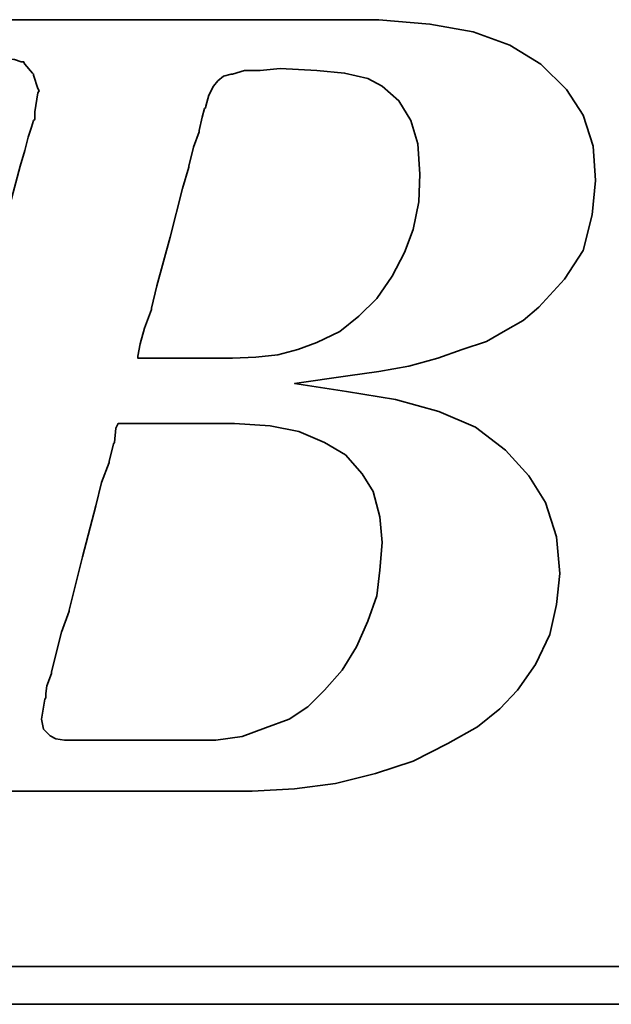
# Model space of a CAD drawing. Header units: millimetres. Extents: x -96 to 611, y -107 to 115.
# Tile 80 of 97: x 394.5 to 396.18, y 2.57 to 5.36. Entities that reach past the tile are written whole.
import ezdxf

# ---------------------------------------------------------------- set-up
doc = ezdxf.new("R2010")
doc.units = ezdxf.units.MM
doc.layers.add('DIM', color=4, linetype='Continuous')
doc.layers.add('layer 1', color=7, linetype='Continuous')

# ---------------------------------------------------------------- blocks, each defined once
blk = doc.blocks.new('TBI MOTION logo(完整正式版)')
at = {"layer": 'layer 1', "color": 22, "lineweight": 35}
for points, knots in [([(-64.65375, -6.86375), (-64.65375, -6.86375), (-64.84375, -7.29625), (-64.84375, -7.29625), (-64.84375, -7.29625), (-64.84375, -7.29625), (-64.86875, -7.34375), (-64.86875, -7.34375), (-64.86875, -7.34375), (-64.86875, -7.34375), (-64.86875, -7.36875), (-64.86875, -7.36875), (-64.86875, -7.36875), (-64.86875, -7.36875), (-65.15375, -7.65375), (-65.15375, -7.65375), (-65.15375, -7.65375), (-65.15375, -7.65375), (-65.17875, -7.65375), (-65.17875, -7.65375), (-65.17875, -7.65375), (-65.17875, -7.65375), (-65.20375, -7.67875), (-65.20375, -7.67875), (-65.20375, -7.67875), (-65.20375, -7.67875), (-65.58875, -7.87125), (-65.58875, -7.87125), (-65.58875, -7.87125), (-65.58875, -7.87125), (-65.63375, -7.87125), (-65.63375, -7.87125), (-65.63375, -7.87125), (-65.63375, -7.87125), (-65.65875, -7.89375), (-65.65875, -7.89375), (-65.65875, -7.89375), (-65.65875, -7.89375), (-66.09375, -7.94375), (-66.09375, -7.94375), (-66.09375, -7.94375), (-66.09375, -7.94375), (-66.11375, -7.94375), (-66.11375, -7.94375), (-66.11375, -7.94375), (-66.11375, -7.94375), (-66.16375, -7.94375), (-66.16375, -7.94375), (-66.16375, -7.94375), (-66.16375, -7.94375), (-66.30875, -7.94375), (-66.30875, -7.94375), (-66.30875, -7.94375), (-66.30875, -7.94375), (-66.69375, -7.94375), (-66.69375, -7.94375), (-66.69375, -7.94375), (-66.69375, -7.94375), (-67.07375, -7.94375), (-67.07375, -7.94375), (-67.07375, -7.94375), (-67.07375, -7.94375), (-67.12375, -7.94375), (-67.12375, -7.94375), (-67.12375, -7.94375), (-67.12375, -7.94375), (-67.12375, -7.96625), (-67.12375, -7.96625), (-67.12375, -7.96625), (-67.12375, -7.96625), (-67.14875, -7.99125), (-67.14875, -7.99125), (-67.14875, -7.99125), (-67.14875, -7.99125), (-67.24375, -8.34875), (-67.24375, -8.34875), (-67.24375, -8.34875), (-67.24375, -8.34875), (-67.31375, -8.68625), (-67.31375, -8.68625), (-67.31375, -8.68625), (-67.31375, -8.68625), (-67.26875, -8.68625), (-67.26875, -8.68625), (-67.26875, -8.68625), (-67.26875, -8.68625), (-67.07375, -8.68625), (-67.07375, -8.68625), (-67.07375, -8.68625), (-67.07375, -8.68625), (-66.54875, -8.68625), (-66.54875, -8.68625), (-66.54875, -8.68625), (-66.54875, -8.68625), (-65.82625, -8.68625), (-65.82625, -8.68625), (-65.82625, -8.68625), (-65.82625, -8.68625), (-65.01375, -8.68625), (-65.01375, -8.68625), (-65.01375, -8.68625), (-65.01375, -8.68625), (-64.05375, -8.68625), (-64.05375, -8.68625), (-64.05375, -8.68625), (-64.05375, -8.68625), (-62.08375, -8.68625), (-62.08375, -8.68625), (-62.08375, -8.68625), (-62.08375, -8.68625), (-60.06875, -8.68625), (-60.06875, -8.68625), (-60.06875, -8.68625), (-60.06875, -8.68625), (-59.10875, -8.68625), (-59.10875, -8.68625), (-59.10875, -8.68625), (-59.10875, -8.68625), (-58.29375, -8.68625), (-58.29375, -8.68625), (-58.29375, -8.68625), (-58.29375, -8.68625), (-57.57375, -8.68625), (-57.57375, -8.68625), (-57.57375, -8.68625), (-57.57375, -8.68625), (-57.04875, -8.68625), (-57.04875, -8.68625), (-57.04875, -8.68625), (-57.04875, -8.68625), (-56.85375, -8.68625), (-56.85375, -8.68625), (-56.85375, -8.68625), (-56.85375, -8.68625), (-56.70875, -8.68625), (-56.70875, -8.68625), (-56.70875, -8.68625), (-56.70875, -8.68625), (-56.61375, -8.68625), (-56.61375, -8.68625), (-56.61375, -8.68625), (-56.61375, -8.68625), (-56.56875, -8.68625), (-56.56875, -8.68625), (-56.56875, -8.68625), (-56.56875, -8.68625), (-55.65375, -8.63875), (-55.65375, -8.63875), (-55.65375, -8.63875), (-55.65375, -8.63875), (-54.76875, -8.51875), (-54.76875, -8.51875), (-54.76875, -8.51875), (-54.76875, -8.51875), (-53.90375, -8.30375), (-53.90375, -8.30375), (-53.90375, -8.30375), (-53.90375, -8.30375), (-53.08875, -8.03875), (-53.08875, -8.03875), (-53.08875, -8.03875), (-53.08875, -8.03875), (-52.34375, -7.65375), (-52.34375, -7.65375), (-52.34375, -7.65375), (-52.34375, -7.65375), (-51.69875, -7.29625), (-51.69875, -7.29625), (-51.69875, -7.29625), (-51.69875, -7.29625), (-51.21875, -6.91125), (-51.21875, -6.91125), (-51.21875, -6.91125), (-51.21875, -6.91125), (-50.83375, -6.50375), (-50.83375, -6.50375), (-50.83375, -6.50375), (-50.83375, -6.50375), (-50.44875, -5.94875), (-50.44875, -5.94875), (-50.44875, -5.94875), (-50.44875, -5.94875), (-50.13875, -5.30375), (-50.13875, -5.30375), (-50.13875, -5.30375), (-50.13875, -5.30375), (-49.99375, -4.65375), (-49.99375, -4.65375), (-49.99375, -4.65375), (-49.99375, -4.65375), (-49.92375, -3.98375), (-49.92375, -3.98375), (-49.92375, -3.98375), (-49.92375, -3.98375), (-49.99375, -3.19374), (-49.99375, -3.19374), (-49.99375, -3.19374), (-49.99375, -3.19374), (-50.23374, -2.44874), (-50.23374, -2.44874), (-50.23374, -2.44874), (-50.23374, -2.44874), (-50.59375, -1.87374), (-50.59375, -1.87374), (-50.59375, -1.87374), (-50.59375, -1.87374), (-51.09875, -1.31874), (-51.09875, -1.31874), (-51.09875, -1.31874), (-51.09875, -1.31874), (-51.74375, -0.81875), (-51.74375, -0.81875), (-51.74375, -0.81875), (-51.74375, -0.81875), (-52.53875, -0.48125), (-52.53875, -0.48125), (-52.53875, -0.48125), (-52.53875, -0.48125), (-53.47375, -0.21875), (-53.47375, -0.21875), (-53.47375, -0.21875), (-53.47375, -0.21875), (-54.52875, -0.04874), (-54.52875, -0.04874), (-54.52875, -0.04874), (-54.52875, -0.04874), (-55.65375, 0.12125), (-55.65375, 0.12125), (-55.65375, 0.12125), (-55.65375, 0.12125), (-54.50375, 0.28624), (-54.50375, 0.28624), (-54.50375, 0.28624), (-54.50375, 0.28624), (-53.83375, 0.38124), (-53.83375, 0.38124), (-53.83375, 0.38124), (-53.83375, 0.38124), (-53.18375, 0.50125), (-53.18375, 0.50125), (-53.18375, 0.50125), (-53.18375, 0.50125), (-52.55875, 0.66874), (-52.55875, 0.66874), (-52.55875, 0.66874), (-52.55875, 0.66874), (-52.03375, 0.86124), (-52.03375, 0.86124), (-52.03375, 0.86124), (-52.03375, 0.86124), (-51.50374, 1.03124), (-51.50374, 1.03124), (-51.50374, 1.03124), (-51.50374, 1.03124), (-51.09875, 1.27125), (-51.09875, 1.27125), (-51.09875, 1.27125), (-51.09875, 1.27125), (-50.71375, 1.48624), (-50.71375, 1.48624), (-50.71375, 1.48624), (-50.71375, 1.48624), (-50.37625, 1.77625), (-50.37625, 1.77625), (-50.37625, 1.77625), (-50.37625, 1.77625), (-49.82375, 2.37625), (-49.82375, 2.37625), (-49.82375, 2.37625), (-49.82375, 2.37625), (-49.41875, 2.99625), (-49.41875, 2.99625), (-49.41875, 2.99625), (-49.41875, 2.99625), (-49.22375, 3.76625), (-49.22375, 3.76625), (-49.22375, 3.76625), (-49.22375, 3.76625), (-49.15375, 4.50874), (-49.15375, 4.50874), (-49.15375, 4.50874), (-49.15375, 4.50874), (-49.20375, 5.25125), (-49.20375, 5.25125), (-49.20375, 5.25125), (-49.20375, 5.25125), (-49.41875, 5.92625), (-49.41875, 5.92625), (-49.41875, 5.92625), (-49.41875, 5.92625), (-49.77875, 6.47625), (-49.77875, 6.47625), (-49.77875, 6.47625), (-49.77875, 6.47625), (-50.33125, 7.02624), (-50.33125, 7.02624), (-50.33125, 7.02624), (-50.33125, 7.02624), (-51.00125, 7.43625), (-51.00125, 7.43625), (-51.00125, 7.43625), (-51.00125, 7.43625), (-51.79375, 7.72625), (-51.79375, 7.72625), (-51.79375, 7.72625), (-51.79375, 7.72625), (-52.72875, 7.89124), (-52.72875, 7.89124), (-52.72875, 7.89124), (-52.72875, 7.89124), (-53.83375, 7.98625), (-53.83375, 7.98625), (-53.83375, 7.98625), (-53.83375, 7.98625), (-53.92875, 7.98625), (-53.92875, 7.98625), (-53.92875, 7.98625), (-53.92875, 7.98625), (-54.26375, 7.98625), (-54.26375, 7.98625), (-54.26375, 7.98625), (-54.26375, 7.98625), (-54.74375, 7.98625), (-54.74375, 7.98625), (-54.74375, 7.98625), (-54.74375, 7.98625), (-55.36875, 7.98625), (-55.36875, 7.98625), (-55.36875, 7.98625), (-55.36875, 7.98625), (-56.13375, 7.98625), (-56.13375, 7.98625), (-56.13375, 7.98625), (-56.13375, 7.98625), (-56.94875, 7.98625), (-56.94875, 7.98625), (-56.94875, 7.98625), (-56.94875, 7.98625), (-58.77625, 7.98625), (-58.77625, 7.98625), (-58.77625, 7.98625), (-58.77625, 7.98625), (-60.59875, 7.98625), (-60.59875, 7.98625), (-60.59875, 7.98625), (-60.59875, 7.98625), (-61.41375, 7.98625), (-61.41375, 7.98625), (-61.41375, 7.98625), (-61.41375, 7.98625), (-62.17875, 7.98625), (-62.17875, 7.98625), (-62.17875, 7.98625), (-62.17875, 7.98625), (-62.80375, 7.98625), (-62.80375, 7.98625), (-62.80375, 7.98625), (-62.80375, 7.98625), (-63.30625, 7.98625), (-63.30625, 7.98625), (-63.30625, 7.98625), (-63.30625, 7.98625), (-63.57375, 7.98625), (-63.57375, 7.98625), (-63.57375, 7.98625), (-63.57375, 7.98625), (-63.57375, 7.96375), (-63.57375, 7.96375), (-63.57375, 7.96375), (-63.57375, 7.96375), (-63.59875, 7.94125), (-63.59875, 7.94125), (-63.59875, 7.94125), (-63.59875, 7.94125), (-63.69375, 7.55625), (-63.69375, 7.55625), (-63.69375, 7.55625), (-63.69375, 7.55625), (-63.76375, 7.24624), (-63.76375, 7.24624), (-63.76375, 7.24624), (-63.76375, 7.24624), (-63.23875, 7.24624), (-63.23875, 7.24624), (-63.23875, 7.24624), (-63.23875, 7.24624), (-62.75875, 7.24624), (-62.75875, 7.24624), (-62.75875, 7.24624), (-62.75875, 7.24624), (-62.61125, 7.24624), (-62.61125, 7.24624), (-62.61125, 7.24624), (-62.61125, 7.24624), (-62.56625, 7.24624), (-62.56625, 7.24624), (-62.56625, 7.24624), (-62.56625, 7.24624), (-62.22875, 7.24624), (-62.22875, 7.24624), (-62.22875, 7.24624), (-62.22875, 7.24624), (-62.20375, 7.24624), (-62.20375, 7.24624), (-62.20375, 7.24624), (-62.20375, 7.24624), (-62.17875, 7.21875), (-62.17875, 7.21875), (-62.17875, 7.21875), (-62.17875, 7.21875), (-61.96375, 7.17125), (-61.96375, 7.17125), (-61.96375, 7.17125), (-61.96375, 7.17125), (-61.72375, 7.12624), (-61.72375, 7.12624), (-61.72375, 7.12624), (-61.72375, 7.12624), (-61.70375, 7.12624), (-61.70375, 7.12624), (-61.70375, 7.12624), (-61.70375, 7.12624), (-61.55875, 7.07624), (-61.55875, 7.07624), (-61.55875, 7.07624), (-61.55875, 7.07624), (-61.50875, 7.07624), (-61.50875, 7.07624), (-61.50875, 7.07624), (-61.50875, 7.07624), (-61.48375, 7.02624), (-61.48375, 7.02624), (-61.48375, 7.02624), (-61.48375, 7.02624), (-61.31875, 6.83375), (-61.31875, 6.83375), (-61.31875, 6.83375), (-61.31875, 6.83375), (-61.29375, 6.81125), (-61.29375, 6.81125), (-61.29375, 6.81125), (-61.29375, 6.81125), (-61.29375, 6.78625), (-61.29375, 6.78625), (-61.29375, 6.78625), (-61.29375, 6.78625), (-61.19875, 6.50124), (-61.19875, 6.50124), (-61.19875, 6.50124), (-61.19875, 6.50124), (-61.17375, 6.45124), (-61.17375, 6.45124), (-61.17375, 6.45124), (-61.17375, 6.45124), (-61.19875, 6.40625), (-61.19875, 6.40625), (-61.19875, 6.40625), (-61.19875, 6.40625), (-61.26875, 5.99624), (-61.26875, 5.99624), (-61.26875, 5.99624), (-61.26875, 5.99624), (-61.26875, 5.85125), (-61.26875, 5.85125), (-61.26875, 5.85125), (-61.26875, 5.85125), (-61.26875, 5.82625), (-61.26875, 5.82625), (-61.26875, 5.82625), (-61.26875, 5.82625), (-61.29375, 5.80625), (-61.29375, 5.80625), (-61.29375, 5.80625), (-61.29375, 5.80625), (-61.34125, 5.66125), (-61.34125, 5.66125), (-61.34125, 5.66125), (-61.34125, 5.66125), (-61.41375, 5.44625), (-61.41375, 5.44625), (-61.41375, 5.44625), (-61.41375, 5.44625), (-61.48375, 5.15625), (-61.48375, 5.15625), (-61.48375, 5.15625), (-61.48375, 5.15625), (-61.58375, 4.82124), (-61.58375, 4.82124), (-61.58375, 4.82124), (-61.58375, 4.82124), (-61.79875, 4.00375), (-61.79875, 4.00375), (-61.79875, 4.00375), (-61.79875, 4.00375), (-62.05875, 2.99625), (-62.05875, 2.99625), (-62.05875, 2.99625), (-62.05875, 2.99625), (-62.34875, 1.91625), (-62.34875, 1.91625), (-62.34875, 1.91625), (-62.34875, 1.91625), (-62.97375, -0.41124), (-62.97375, -0.41124), (-62.97375, -0.41124), (-62.97375, -0.41124), (-63.59875, -2.75875), (-63.59875, -2.75875), (-63.59875, -2.75875), (-63.59875, -2.75875), (-63.88375, -3.86374), (-63.88375, -3.86374), (-63.88375, -3.86374), (-63.88375, -3.86374), (-64.14875, -4.82374), (-64.14875, -4.82374), (-64.14875, -4.82374), (-64.14875, -4.82374), (-64.36375, -5.64125), (-64.36375, -5.64125), (-64.36375, -5.64125), (-64.36375, -5.64125), (-64.43625, -5.97625), (-64.43625, -5.97625), (-64.43625, -5.97625), (-64.43625, -5.97625), (-64.50875, -6.28625), (-64.50875, -6.28625), (-64.50875, -6.28625), (-64.50875, -6.28625), (-64.50875, -6.30875), (-64.50875, -6.30875), (-64.50875, -6.30875), (-64.50875, -6.30875), (-64.57875, -6.50375), (-64.57875, -6.50375), (-64.57875, -6.50375), (-64.57875, -6.50375), (-64.62875, -6.69625), (-64.62875, -6.69625), (-64.62875, -6.69625), (-64.62875, -6.69625), (-64.62875, -6.76875), (-64.62875, -6.76875), (-64.62875, -6.76875), (-64.62875, -6.76875), (-64.62875, -6.81375), (-64.62875, -6.81375), (-64.62875, -6.81375), (-64.62875, -6.81375), (-64.62875, -6.83875), (-64.62875, -6.83875), (-64.62875, -6.83875), (-64.62875, -6.83875), (-64.65375, -6.86375), (-64.65375, -6.86375)], [0, 0, 0, 0, 0.00719424, 0.00719424, 0.00719424, 0.00719424, 0.01438849, 0.01438849, 0.01438849, 0.01438849, 0.02158273, 0.02158273, 0.02158273, 0.02158273, 0.02877698, 0.02877698, 0.02877698, 0.02877698, 0.03597122, 0.03597122, 0.03597122, 0.03597122, 0.04316547, 0.04316547, 0.04316547, 0.04316547, 0.05035971, 0.05035971, 0.05035971, 0.05035971, 0.05755396, 0.05755396, 0.05755396, 0.05755396, 0.0647482, 0.0647482, 0.0647482, 0.0647482, 0.07194245, 0.07194245, 0.07194245, 0.07194245, 0.07913669, 0.07913669, 0.07913669, 0.07913669, 0.08633094, 0.08633094, 0.08633094, 0.08633094, 0.09352518, 0.09352518, 0.09352518, 0.09352518, 0.10071942, 0.10071942, 0.10071942, 0.10071942, 0.10791367, 0.10791367, 0.10791367, 0.10791367, 0.11510791, 0.11510791, 0.11510791, 0.11510791, 0.12230216, 0.12230216, 0.12230216, 0.12230216, 0.1294964, 0.1294964, 0.1294964, 0.1294964, 0.13669065, 0.13669065, 0.13669065, 0.13669065, 0.14388489, 0.14388489, 0.14388489, 0.14388489, 0.15107914, 0.15107914, 0.15107914, 0.15107914, 0.15827338, 0.15827338, 0.15827338, 0.15827338, 0.16546763, 0.16546763, 0.16546763, 0.16546763, 0.17266187, 0.17266187, 0.17266187, 0.17266187, 0.17985612, 0.17985612, 0.17985612, 0.17985612, 0.18705036, 0.18705036, 0.18705036, 0.18705036, 0.1942446, 0.1942446, 0.1942446, 0.1942446, 0.20143885, 0.20143885, 0.20143885, 0.20143885, 0.20863309, 0.20863309, 0.20863309, 0.20863309, 0.21582734, 0.21582734, 0.21582734, 0.21582734, 0.22302158, 0.22302158, 0.22302158, 0.22302158, 0.23021583, 0.23021583, 0.23021583, 0.23021583, 0.23741007, 0.23741007, 0.23741007, 0.23741007, 0.24460432, 0.24460432, 0.24460432, 0.24460432, 0.25179856, 0.25179856, 0.25179856, 0.25179856, 0.25899281, 0.25899281, 0.25899281, 0.25899281, 0.26618705, 0.26618705, 0.26618705, 0.26618705, 0.27338129, 0.27338129, 0.27338129, 0.27338129, 0.28057554, 0.28057554, 0.28057554, 0.28057554, 0.28776978, 0.28776978, 0.28776978, 0.28776978, 0.29496403, 0.29496403, 0.29496403, 0.29496403, 0.30215827, 0.30215827, 0.30215827, 0.30215827, 0.30935252, 0.30935252, 0.30935252, 0.30935252, 0.31654676, 0.31654676, 0.31654676, 0.31654676, 0.32374101, 0.32374101, 0.32374101, 0.32374101, 0.33093525, 0.33093525, 0.33093525, 0.33093525, 0.3381295, 0.3381295, 0.3381295, 0.3381295, 0.34532374, 0.34532374, 0.34532374, 0.34532374, 0.35251799, 0.35251799, 0.35251799, 0.35251799, 0.35971223, 0.35971223, 0.35971223, 0.35971223, 0.36690647, 0.36690647, 0.36690647, 0.36690647, 0.37410072, 0.37410072, 0.37410072, 0.37410072, 0.38129496, 0.38129496, 0.38129496, 0.38129496, 0.38848921, 0.38848921, 0.38848921, 0.38848921, 0.39568345, 0.39568345, 0.39568345, 0.39568345, 0.4028777, 0.4028777, 0.4028777, 0.4028777, 0.41007194, 0.41007194, 0.41007194, 0.41007194, 0.41726619, 0.41726619, 0.41726619, 0.41726619, 0.42446043, 0.42446043, 0.42446043, 0.42446043, 0.43165468, 0.43165468, 0.43165468, 0.43165468, 0.43884892, 0.43884892, 0.43884892, 0.43884892, 0.44604317, 0.44604317, 0.44604317, 0.44604317, 0.45323741, 0.45323741, 0.45323741, 0.45323741, 0.46043165, 0.46043165, 0.46043165, 0.46043165, 0.4676259, 0.4676259, 0.4676259, 0.4676259, 0.47482014, 0.47482014, 0.47482014, 0.47482014, 0.48201439, 0.48201439, 0.48201439, 0.48201439, 0.48920863, 0.48920863, 0.48920863, 0.48920863, 0.49640288, 0.49640288, 0.49640288, 0.49640288, 0.50359712, 0.50359712, 0.50359712, 0.50359712, 0.51079137, 0.51079137, 0.51079137, 0.51079137, 0.51798561, 0.51798561, 0.51798561, 0.51798561, 0.52517986, 0.52517986, 0.52517986, 0.52517986, 0.5323741, 0.5323741, 0.5323741, 0.5323741, 0.53956835, 0.53956835, 0.53956835, 0.53956835, 0.54676259, 0.54676259, 0.54676259, 0.54676259, 0.55395683, 0.55395683, 0.55395683, 0.55395683, 0.56115108, 0.56115108, 0.56115108, 0.56115108, 0.56834532, 0.56834532, 0.56834532, 0.56834532, 0.57553957, 0.57553957, 0.57553957, 0.57553957, 0.58273381, 0.58273381, 0.58273381, 0.58273381, 0.58992806, 0.58992806, 0.58992806, 0.58992806, 0.5971223, 0.5971223, 0.5971223, 0.5971223, 0.60431655, 0.60431655, 0.60431655, 0.60431655, 0.61151079, 0.61151079, 0.61151079, 0.61151079, 0.61870504, 0.61870504, 0.61870504, 0.61870504, 0.62589928, 0.62589928, 0.62589928, 0.62589928, 0.63309353, 0.63309353, 0.63309353, 0.63309353, 0.64028777, 0.64028777, 0.64028777, 0.64028777, 0.64748201, 0.64748201, 0.64748201, 0.64748201, 0.65467626, 0.65467626, 0.65467626, 0.65467626, 0.6618705, 0.6618705, 0.6618705, 0.6618705, 0.66906475, 0.66906475, 0.66906475, 0.66906475, 0.67625899, 0.67625899, 0.67625899, 0.67625899, 0.68345324, 0.68345324, 0.68345324, 0.68345324, 0.69064748, 0.69064748, 0.69064748, 0.69064748, 0.69784173, 0.69784173, 0.69784173, 0.69784173, 0.70503597, 0.70503597, 0.70503597, 0.70503597, 0.71223022, 0.71223022, 0.71223022, 0.71223022, 0.71942446, 0.71942446, 0.71942446, 0.71942446, 0.72661871, 0.72661871, 0.72661871, 0.72661871, 0.73381295, 0.73381295, 0.73381295, 0.73381295, 0.74100719, 0.74100719, 0.74100719, 0.74100719, 0.74820144, 0.74820144, 0.74820144, 0.74820144, 0.75539568, 0.75539568, 0.75539568, 0.75539568, 0.76258993, 0.76258993, 0.76258993, 0.76258993, 0.76978417, 0.76978417, 0.76978417, 0.76978417, 0.77697842, 0.77697842, 0.77697842, 0.77697842, 0.78417266, 0.78417266, 0.78417266, 0.78417266, 0.79136691, 0.79136691, 0.79136691, 0.79136691, 0.79856115, 0.79856115, 0.79856115, 0.79856115, 0.8057554, 0.8057554, 0.8057554, 0.8057554, 0.81294964, 0.81294964, 0.81294964, 0.81294964, 0.82014388, 0.82014388, 0.82014388, 0.82014388, 0.82733813, 0.82733813, 0.82733813, 0.82733813, 0.83453237, 0.83453237, 0.83453237, 0.83453237, 0.84172662, 0.84172662, 0.84172662, 0.84172662, 0.84892086, 0.84892086, 0.84892086, 0.84892086, 0.85611511, 0.85611511, 0.85611511, 0.85611511, 0.86330935, 0.86330935, 0.86330935, 0.86330935, 0.8705036, 0.8705036, 0.8705036, 0.8705036, 0.87769784, 0.87769784, 0.87769784, 0.87769784, 0.88489209, 0.88489209, 0.88489209, 0.88489209, 0.89208633, 0.89208633, 0.89208633, 0.89208633, 0.89928058, 0.89928058, 0.89928058, 0.89928058, 0.90647482, 0.90647482, 0.90647482, 0.90647482, 0.91366906, 0.91366906, 0.91366906, 0.91366906, 0.92086331, 0.92086331, 0.92086331, 0.92086331, 0.92805755, 0.92805755, 0.92805755, 0.92805755, 0.9352518, 0.9352518, 0.9352518, 0.9352518, 0.94244604, 0.94244604, 0.94244604, 0.94244604, 0.94964029, 0.94964029, 0.94964029, 0.94964029, 0.95683453, 0.95683453, 0.95683453, 0.95683453, 0.96402878, 0.96402878, 0.96402878, 0.96402878, 0.97122302, 0.97122302, 0.97122302, 0.97122302, 0.97841727, 0.97841727, 0.97841727, 0.97841727, 0.98561151, 0.98561151, 0.98561151, 0.98561151, 0.99280576, 0.99280576, 0.99280576, 0.99280576, 1, 1, 1, 1]), ([(-57.50375, 6.35625), (-57.50375, 6.35625), (-57.57375, 6.11625), (-57.57375, 6.11625), (-57.57375, 6.11625), (-57.57375, 6.11625), (-57.57375, 6.09125), (-57.57375, 6.09125), (-57.57375, 6.09125), (-57.57375, 6.09125), (-57.59875, 6.06625), (-57.59875, 6.06625), (-57.59875, 6.06625), (-57.59875, 6.06625), (-57.64875, 5.87625), (-57.64875, 5.87625), (-57.64875, 5.87625), (-57.64875, 5.87625), (-57.71875, 5.58875), (-57.71875, 5.58875), (-57.71875, 5.58875), (-57.71875, 5.58875), (-57.71875, 5.56625), (-57.71875, 5.56625), (-57.71875, 5.56625), (-57.71875, 5.56625), (-57.83875, 5.23125), (-57.83875, 5.23125), (-57.83875, 5.23125), (-57.83875, 5.23125), (-57.93625, 4.82124), (-57.93625, 4.82124), (-57.93625, 4.82124), (-57.93625, 4.82124), (-57.93625, 4.79624), (-57.93625, 4.79624), (-57.93625, 4.79624), (-57.93625, 4.79624), (-58.07875, 4.34125), (-58.07875, 4.34125), (-58.07875, 4.34125), (-58.07875, 4.34125), (-58.34375, 3.28625), (-58.34375, 3.28625), (-58.34375, 3.28625), (-58.34375, 3.28625), (-58.62875, 2.23124), (-58.62875, 2.23124), (-58.62875, 2.23124), (-58.62875, 2.23124), (-58.74875, 1.75125), (-58.74875, 1.75125), (-58.74875, 1.75125), (-58.74875, 1.75125), (-58.74875, 1.72625), (-58.74875, 1.72625), (-58.74875, 1.72625), (-58.74875, 1.72625), (-58.89375, 1.31625), (-58.89375, 1.31625), (-58.89375, 1.31625), (-58.89375, 1.31625), (-58.98875, 0.98124), (-58.98875, 0.98124), (-58.98875, 0.98124), (-58.98875, 0.98124), (-59.03875, 0.71625), (-59.03875, 0.71625), (-59.03875, 0.71625), (-59.03875, 0.71625), (-59.03875, 0.66874), (-59.03875, 0.66874), (-59.03875, 0.66874), (-59.03875, 0.66874), (-58.91875, 0.66874), (-58.91875, 0.66874), (-58.91875, 0.66874), (-58.91875, 0.66874), (-58.53375, 0.66874), (-58.53375, 0.66874), (-58.53375, 0.66874), (-58.53375, 0.66874), (-58.10375, 0.66874), (-58.10375, 0.66874), (-58.10375, 0.66874), (-58.10375, 0.66874), (-57.66875, 0.66874), (-57.66875, 0.66874), (-57.66875, 0.66874), (-57.66875, 0.66874), (-57.33375, 0.66874), (-57.33375, 0.66874), (-57.33375, 0.66874), (-57.33375, 0.66874), (-57.09375, 0.66874), (-57.09375, 0.66874), (-57.09375, 0.66874), (-57.09375, 0.66874), (-56.99875, 0.66874), (-56.99875, 0.66874), (-56.99875, 0.66874), (-56.99875, 0.66874), (-56.49375, 0.69374), (-56.49375, 0.69374), (-56.49375, 0.69374), (-56.49375, 0.69374), (-56.01375, 0.74374), (-56.01375, 0.74374), (-56.01375, 0.74374), (-56.01375, 0.74374), (-55.58375, 0.86124), (-55.58375, 0.86124), (-55.58375, 0.86124), (-55.58375, 0.86124), (-55.17375, 1.00624), (-55.17375, 1.00624), (-55.17375, 1.00624), (-55.17375, 1.00624), (-54.67375, 1.24625), (-54.67375, 1.24625), (-54.67375, 1.24625), (-54.67375, 1.24625), (-54.26375, 1.58124), (-54.26375, 1.58124), (-54.26375, 1.58124), (-54.26375, 1.58124), (-53.87875, 1.96374), (-53.87875, 1.96374), (-53.87875, 1.96374), (-53.87875, 1.96374), (-53.54375, 2.44625), (-53.54375, 2.44625), (-53.54375, 2.44625), (-53.54375, 2.44625), (-53.27875, 2.95125), (-53.27875, 2.95125), (-53.27875, 2.95125), (-53.27875, 2.95125), (-53.08875, 3.45124), (-53.08875, 3.45124), (-53.08875, 3.45124), (-53.08875, 3.45124), (-52.96875, 4.05124), (-52.96875, 4.05124), (-52.96875, 4.05124), (-52.96875, 4.05124), (-52.94375, 4.65125), (-52.94375, 4.65125), (-52.94375, 4.65125), (-52.94375, 4.65125), (-52.99375, 5.30125), (-52.99375, 5.30125), (-52.99375, 5.30125), (-52.99375, 5.30125), (-53.13875, 5.80625), (-53.13875, 5.80625), (-53.13875, 5.80625), (-53.13875, 5.80625), (-53.39875, 6.23625), (-53.39875, 6.23625), (-53.39875, 6.23625), (-53.39875, 6.23625), (-53.75875, 6.54875), (-53.75875, 6.54875), (-53.75875, 6.54875), (-53.75875, 6.54875), (-54.07375, 6.71625), (-54.07375, 6.71625), (-54.07375, 6.71625), (-54.07375, 6.71625), (-54.57375, 6.83375), (-54.57375, 6.83375), (-54.57375, 6.83375), (-54.57375, 6.83375), (-55.17375, 6.88625), (-55.17375, 6.88625), (-55.17375, 6.88625), (-55.17375, 6.88625), (-55.96875, 6.93125), (-55.96875, 6.93125), (-55.96875, 6.93125), (-55.96875, 6.93125), (-56.39875, 6.88625), (-56.39875, 6.88625), (-56.39875, 6.88625), (-56.39875, 6.88625), (-56.42125, 6.88625), (-56.42125, 6.88625), (-56.42125, 6.88625), (-56.42125, 6.88625), (-56.73375, 6.88625), (-56.73375, 6.88625), (-56.73375, 6.88625), (-56.73375, 6.88625), (-56.99875, 6.81125), (-56.99875, 6.81125), (-56.99875, 6.81125), (-56.99875, 6.81125), (-57.02375, 6.81125), (-57.02375, 6.81125), (-57.02375, 6.81125), (-57.02375, 6.81125), (-57.18875, 6.76625), (-57.18875, 6.76625), (-57.18875, 6.76625), (-57.18875, 6.76625), (-57.30875, 6.66625), (-57.30875, 6.66625), (-57.30875, 6.66625), (-57.30875, 6.66625), (-57.40875, 6.54875), (-57.40875, 6.54875), (-57.40875, 6.54875), (-57.40875, 6.54875), (-57.50375, 6.35625), (-57.50375, 6.35625)], [0, 0, 0, 0, 0.01851852, 0.01851852, 0.01851852, 0.01851852, 0.03703704, 0.03703704, 0.03703704, 0.03703704, 0.05555556, 0.05555556, 0.05555556, 0.05555556, 0.07407407, 0.07407407, 0.07407407, 0.07407407, 0.09259259, 0.09259259, 0.09259259, 0.09259259, 0.11111111, 0.11111111, 0.11111111, 0.11111111, 0.12962963, 0.12962963, 0.12962963, 0.12962963, 0.14814815, 0.14814815, 0.14814815, 0.14814815, 0.16666667, 0.16666667, 0.16666667, 0.16666667, 0.18518519, 0.18518519, 0.18518519, 0.18518519, 0.2037037, 0.2037037, 0.2037037, 0.2037037, 0.22222222, 0.22222222, 0.22222222, 0.22222222, 0.24074074, 0.24074074, 0.24074074, 0.24074074, 0.25925926, 0.25925926, 0.25925926, 0.25925926, 0.27777778, 0.27777778, 0.27777778, 0.27777778, 0.2962963, 0.2962963, 0.2962963, 0.2962963, 0.31481481, 0.31481481, 0.31481481, 0.31481481, 0.33333333, 0.33333333, 0.33333333, 0.33333333, 0.35185185, 0.35185185, 0.35185185, 0.35185185, 0.37037037, 0.37037037, 0.37037037, 0.37037037, 0.38888889, 0.38888889, 0.38888889, 0.38888889, 0.40740741, 0.40740741, 0.40740741, 0.40740741, 0.42592593, 0.42592593, 0.42592593, 0.42592593, 0.44444444, 0.44444444, 0.44444444, 0.44444444, 0.46296296, 0.46296296, 0.46296296, 0.46296296, 0.48148148, 0.48148148, 0.48148148, 0.48148148, 0.5, 0.5, 0.5, 0.5, 0.51851852, 0.51851852, 0.51851852, 0.51851852, 0.53703704, 0.53703704, 0.53703704, 0.53703704, 0.55555556, 0.55555556, 0.55555556, 0.55555556, 0.57407407, 0.57407407, 0.57407407, 0.57407407, 0.59259259, 0.59259259, 0.59259259, 0.59259259, 0.61111111, 0.61111111, 0.61111111, 0.61111111, 0.62962963, 0.62962963, 0.62962963, 0.62962963, 0.64814815, 0.64814815, 0.64814815, 0.64814815, 0.66666667, 0.66666667, 0.66666667, 0.66666667, 0.68518519, 0.68518519, 0.68518519, 0.68518519, 0.7037037, 0.7037037, 0.7037037, 0.7037037, 0.72222222, 0.72222222, 0.72222222, 0.72222222, 0.74074074, 0.74074074, 0.74074074, 0.74074074, 0.75925926, 0.75925926, 0.75925926, 0.75925926, 0.77777778, 0.77777778, 0.77777778, 0.77777778, 0.7962963, 0.7962963, 0.7962963, 0.7962963, 0.81481481, 0.81481481, 0.81481481, 0.81481481, 0.83333333, 0.83333333, 0.83333333, 0.83333333, 0.85185185, 0.85185185, 0.85185185, 0.85185185, 0.87037037, 0.87037037, 0.87037037, 0.87037037, 0.88888889, 0.88888889, 0.88888889, 0.88888889, 0.90740741, 0.90740741, 0.90740741, 0.90740741, 0.92592593, 0.92592593, 0.92592593, 0.92592593, 0.94444444, 0.94444444, 0.94444444, 0.94444444, 0.96296296, 0.96296296, 0.96296296, 0.96296296, 0.98148148, 0.98148148, 0.98148148, 0.98148148, 1, 1, 1, 1]), ([(-61.03125, -6.57375), (-61.03125, -6.57375), (-61.03125, -6.67125), (-61.03125, -6.67125), (-61.03125, -6.67125), (-61.03125, -6.67125), (-61.05375, -6.69625), (-61.05375, -6.69625), (-61.05375, -6.69625), (-61.05375, -6.69625), (-61.12375, -7.12875), (-61.12375, -7.12875), (-61.12375, -7.12875), (-61.12375, -7.12875), (-61.07875, -7.34375), (-61.07875, -7.34375), (-61.07875, -7.34375), (-61.07875, -7.34375), (-60.93375, -7.48875), (-60.93375, -7.48875), (-60.93375, -7.48875), (-60.93375, -7.48875), (-60.81375, -7.55625), (-60.81375, -7.55625), (-60.81375, -7.55625), (-60.81375, -7.55625), (-60.62375, -7.58375), (-60.62375, -7.58375), (-60.62375, -7.58375), (-60.62375, -7.58375), (-60.30875, -7.58375), (-60.30875, -7.58375), (-60.30875, -7.58375), (-60.30875, -7.58375), (-59.97375, -7.58375), (-59.97375, -7.58375), (-59.97375, -7.58375), (-59.97375, -7.58375), (-59.87875, -7.58375), (-59.87875, -7.58375), (-59.87875, -7.58375), (-59.87875, -7.58375), (-59.63625, -7.58375), (-59.63625, -7.58375), (-59.63625, -7.58375), (-59.63625, -7.58375), (-58.96875, -7.58375), (-58.96875, -7.58375), (-58.96875, -7.58375), (-58.96875, -7.58375), (-58.29375, -7.58375), (-58.29375, -7.58375), (-58.29375, -7.58375), (-58.29375, -7.58375), (-58.05375, -7.58375), (-58.05375, -7.58375), (-58.05375, -7.58375), (-58.05375, -7.58375), (-57.98375, -7.58375), (-57.98375, -7.58375), (-57.98375, -7.58375), (-57.98375, -7.58375), (-57.35875, -7.58375), (-57.35875, -7.58375), (-57.35875, -7.58375), (-57.35875, -7.58375), (-56.78375, -7.50875), (-56.78375, -7.50875), (-56.78375, -7.50875), (-56.78375, -7.50875), (-56.27875, -7.31875), (-56.27875, -7.31875), (-56.27875, -7.31875), (-56.27875, -7.31875), (-55.77375, -7.12875), (-55.77375, -7.12875), (-55.77375, -7.12875), (-55.77375, -7.12875), (-55.36875, -6.86375), (-55.36875, -6.86375), (-55.36875, -6.86375), (-55.36875, -6.86375), (-55.00875, -6.50375), (-55.00875, -6.50375), (-55.00875, -6.50375), (-55.00875, -6.50375), (-54.62375, -6.06875), (-54.62375, -6.06875), (-54.62375, -6.06875), (-54.62375, -6.06875), (-54.31375, -5.56875), (-54.31375, -5.56875), (-54.31375, -5.56875), (-54.31375, -5.56875), (-54.07375, -5.01625), (-54.07375, -5.01625), (-54.07375, -5.01625), (-54.07375, -5.01625), (-53.87875, -4.46374), (-53.87875, -4.46374), (-53.87875, -4.46374), (-53.87875, -4.46374), (-53.80875, -3.91375), (-53.80875, -3.91375), (-53.80875, -3.91375), (-53.80875, -3.91375), (-53.75875, -3.31375), (-53.75875, -3.31375), (-53.75875, -3.31375), (-53.75875, -3.31375), (-53.80875, -2.75875), (-53.80875, -2.75875), (-53.80875, -2.75875), (-53.80875, -2.75875), (-53.95375, -2.20875), (-53.95375, -2.20875), (-53.95375, -2.20875), (-53.95375, -2.20875), (-54.19375, -1.82625), (-54.19375, -1.82625), (-54.19375, -1.82625), (-54.19375, -1.82625), (-54.55375, -1.41875), (-54.55375, -1.41875), (-54.55375, -1.41875), (-54.55375, -1.41875), (-55.00875, -1.15125), (-55.00875, -1.15125), (-55.00875, -1.15125), (-55.00875, -1.15125), (-55.56125, -0.91375), (-55.56125, -0.91375), (-55.56125, -0.91375), (-55.56125, -0.91375), (-56.18125, -0.79375), (-56.18125, -0.79375), (-56.18125, -0.79375), (-56.18125, -0.79375), (-56.94875, -0.74374), (-56.94875, -0.74374), (-56.94875, -0.74374), (-56.94875, -0.74374), (-56.99875, -0.74374), (-56.99875, -0.74374), (-56.99875, -0.74374), (-56.99875, -0.74374), (-57.09375, -0.74374), (-57.09375, -0.74374), (-57.09375, -0.74374), (-57.09375, -0.74374), (-57.38375, -0.74374), (-57.38375, -0.74374), (-57.38375, -0.74374), (-57.38375, -0.74374), (-57.76875, -0.74374), (-57.76875, -0.74374), (-57.76875, -0.74374), (-57.76875, -0.74374), (-58.24625, -0.74374), (-58.24625, -0.74374), (-58.24625, -0.74374), (-58.24625, -0.74374), (-58.72875, -0.74374), (-58.72875, -0.74374), (-58.72875, -0.74374), (-58.72875, -0.74374), (-59.20875, -0.74374), (-59.20875, -0.74374), (-59.20875, -0.74374), (-59.20875, -0.74374), (-59.46875, -0.74374), (-59.46875, -0.74374), (-59.46875, -0.74374), (-59.46875, -0.74374), (-59.51625, -0.83875), (-59.51625, -0.83875), (-59.51625, -0.83875), (-59.51625, -0.83875), (-59.54375, -1.15125), (-59.54375, -1.15125), (-59.54375, -1.15125), (-59.54375, -1.15125), (-59.56375, -1.17874), (-59.56375, -1.17874), (-59.56375, -1.17874), (-59.56375, -1.17874), (-59.66375, -1.55875), (-59.66375, -1.55875), (-59.66375, -1.55875), (-59.66375, -1.55875), (-59.66375, -1.58375), (-59.66375, -1.58375), (-59.66375, -1.58375), (-59.66375, -1.58375), (-59.82875, -2.01874), (-59.82875, -2.01874), (-59.82875, -2.01874), (-59.82875, -2.01874), (-59.94875, -2.52125), (-59.94875, -2.52125), (-59.94875, -2.52125), (-59.94875, -2.52125), (-60.23875, -3.62375), (-60.23875, -3.62375), (-60.23875, -3.62375), (-60.23875, -3.62375), (-60.52375, -4.77624), (-60.52375, -4.77624), (-60.52375, -4.77624), (-60.52375, -4.77624), (-60.52375, -4.79874), (-60.52375, -4.79874), (-60.52375, -4.79874), (-60.52375, -4.79874), (-60.69125, -5.25375), (-60.69125, -5.25375), (-60.69125, -5.25375), (-60.69125, -5.25375), (-60.81375, -5.73625), (-60.81375, -5.73625), (-60.81375, -5.73625), (-60.81375, -5.73625), (-60.90875, -6.11875), (-60.90875, -6.11875), (-60.90875, -6.11875), (-60.90875, -6.11875), (-60.90875, -6.14375), (-60.90875, -6.14375), (-60.90875, -6.14375), (-60.90875, -6.14375), (-61.00375, -6.40875), (-61.00375, -6.40875), (-61.00375, -6.40875), (-61.00375, -6.40875), (-61.03125, -6.57375), (-61.03125, -6.57375)], [0, 0, 0, 0, 0.01694915, 0.01694915, 0.01694915, 0.01694915, 0.03389831, 0.03389831, 0.03389831, 0.03389831, 0.05084746, 0.05084746, 0.05084746, 0.05084746, 0.06779661, 0.06779661, 0.06779661, 0.06779661, 0.08474576, 0.08474576, 0.08474576, 0.08474576, 0.10169492, 0.10169492, 0.10169492, 0.10169492, 0.11864407, 0.11864407, 0.11864407, 0.11864407, 0.13559322, 0.13559322, 0.13559322, 0.13559322, 0.15254237, 0.15254237, 0.15254237, 0.15254237, 0.16949153, 0.16949153, 0.16949153, 0.16949153, 0.18644068, 0.18644068, 0.18644068, 0.18644068, 0.20338983, 0.20338983, 0.20338983, 0.20338983, 0.22033898, 0.22033898, 0.22033898, 0.22033898, 0.23728814, 0.23728814, 0.23728814, 0.23728814, 0.25423729, 0.25423729, 0.25423729, 0.25423729, 0.27118644, 0.27118644, 0.27118644, 0.27118644, 0.28813559, 0.28813559, 0.28813559, 0.28813559, 0.30508475, 0.30508475, 0.30508475, 0.30508475, 0.3220339, 0.3220339, 0.3220339, 0.3220339, 0.33898305, 0.33898305, 0.33898305, 0.33898305, 0.3559322, 0.3559322, 0.3559322, 0.3559322, 0.37288136, 0.37288136, 0.37288136, 0.37288136, 0.38983051, 0.38983051, 0.38983051, 0.38983051, 0.40677966, 0.40677966, 0.40677966, 0.40677966, 0.42372881, 0.42372881, 0.42372881, 0.42372881, 0.44067797, 0.44067797, 0.44067797, 0.44067797, 0.45762712, 0.45762712, 0.45762712, 0.45762712, 0.47457627, 0.47457627, 0.47457627, 0.47457627, 0.49152542, 0.49152542, 0.49152542, 0.49152542, 0.50847458, 0.50847458, 0.50847458, 0.50847458, 0.52542373, 0.52542373, 0.52542373, 0.52542373, 0.54237288, 0.54237288, 0.54237288, 0.54237288, 0.55932203, 0.55932203, 0.55932203, 0.55932203, 0.57627119, 0.57627119, 0.57627119, 0.57627119, 0.59322034, 0.59322034, 0.59322034, 0.59322034, 0.61016949, 0.61016949, 0.61016949, 0.61016949, 0.62711864, 0.62711864, 0.62711864, 0.62711864, 0.6440678, 0.6440678, 0.6440678, 0.6440678, 0.66101695, 0.66101695, 0.66101695, 0.66101695, 0.6779661, 0.6779661, 0.6779661, 0.6779661, 0.69491525, 0.69491525, 0.69491525, 0.69491525, 0.71186441, 0.71186441, 0.71186441, 0.71186441, 0.72881356, 0.72881356, 0.72881356, 0.72881356, 0.74576271, 0.74576271, 0.74576271, 0.74576271, 0.76271186, 0.76271186, 0.76271186, 0.76271186, 0.77966102, 0.77966102, 0.77966102, 0.77966102, 0.79661017, 0.79661017, 0.79661017, 0.79661017, 0.81355932, 0.81355932, 0.81355932, 0.81355932, 0.83050847, 0.83050847, 0.83050847, 0.83050847, 0.84745763, 0.84745763, 0.84745763, 0.84745763, 0.86440678, 0.86440678, 0.86440678, 0.86440678, 0.88135593, 0.88135593, 0.88135593, 0.88135593, 0.89830508, 0.89830508, 0.89830508, 0.89830508, 0.91525424, 0.91525424, 0.91525424, 0.91525424, 0.93220339, 0.93220339, 0.93220339, 0.93220339, 0.94915254, 0.94915254, 0.94915254, 0.94915254, 0.96610169, 0.96610169, 0.96610169, 0.96610169, 0.98305085, 0.98305085, 0.98305085, 0.98305085, 1, 1, 1, 1]), ([(75.90875, -9.47875), (75.90875, -9.47875), (75.90875, -12.28625), (75.90875, -12.28625), (75.90875, -12.28625), (75.90875, -12.28625), (75.90875, -12.47875), (75.90875, -12.47875), (75.90875, -12.47875), (75.90875, -12.47875), (75.71625, -12.47875), (75.71625, -12.47875), (75.71625, -12.47875), (75.71625, -12.47875), (-88.32875, -12.47875), (-88.32875, -12.47875), (-88.32875, -12.47875), (-88.32875, -12.47875), (-88.32875, -13.29375), (-88.32875, -13.29375), (-88.32875, -13.29375), (-88.32875, -13.29375), (82.89125, -13.29375), (82.89125, -13.29375), (82.89125, -13.29375), (82.89125, -13.29375), (75.90875, -9.47875), (75.90875, -9.47875)], [0, 0, 0, 0, 0.14285714, 0.14285714, 0.14285714, 0.14285714, 0.28571429, 0.28571429, 0.28571429, 0.28571429, 0.42857143, 0.42857143, 0.42857143, 0.42857143, 0.57142857, 0.57142857, 0.57142857, 0.57142857, 0.71428571, 0.71428571, 0.71428571, 0.71428571, 0.85714286, 0.85714286, 0.85714286, 0.85714286, 1, 1, 1, 1])]:
    blk.add_open_spline(points, degree=3, knots=knots, dxfattribs=at)

msp = doc.modelspace()

# ---------------------------------------------------------------- block references
at = {"layer": 'DIM', "xscale": 0.1310399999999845, "yscale": 0.1310399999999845, "zscale": 0.1310399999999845}
msp.add_blockref('TBI MOTION logo(完整正式版)', (402.5729, 4.31), dxfattribs=at)

doc.saveas('drawing.dxf')
